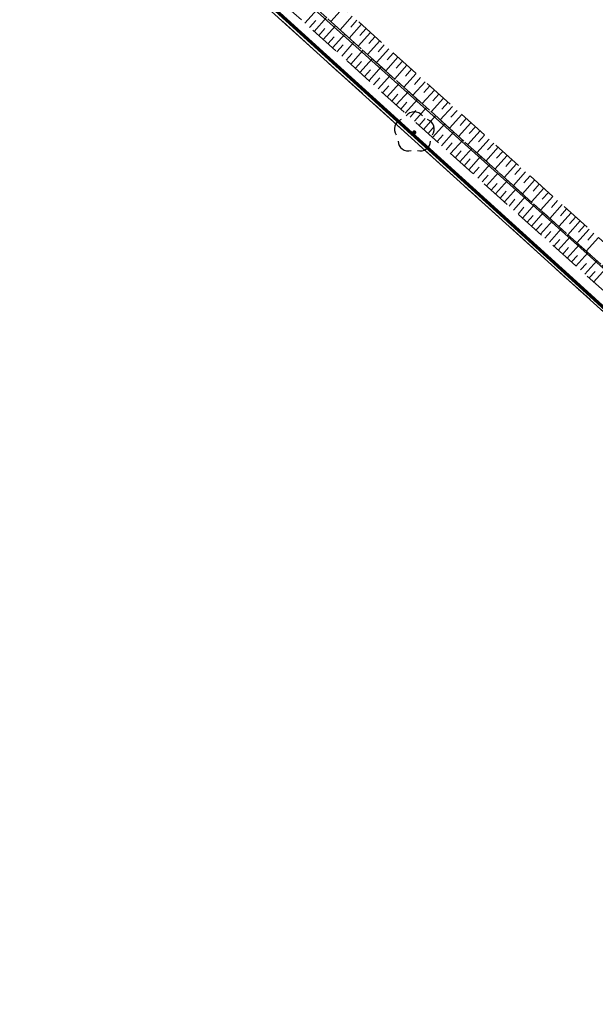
# Model space of a CAD drawing. Header units: inches. Extents: x 6497603 to 6502483, y 5925790 to 5934357.
# Tile 239 of 256: x 6500795 to 6500823, y 5927268 to 5927316. Entities that reach past the tile are written whole.
import ezdxf

# ---------------------------------------------------------------- set-up
doc = ezdxf.new("R2010")
doc.units = ezdxf.units.IN
doc.header["$MEASUREMENT"] = 0
for name, pattern in [('1.5_0.75', [2.25, 1.5, -0.75]), ('219-1000', [0, 0]), ('egkk-1000', [3, 2.25, -0.75]), ('egug-1000', [1.5, 0.75, -0.75])]:
    doc.linetypes.add(name, pattern=pattern)
for name, color, linetype in [('000 Inne (niezydentyfikowane)', 7, 'Continuous'), ('217-kontur klasyfikacyjny', 7, 'Continuous'), ('218-kontur użytku gruntowego', 7, 'Continuous'), ('219-działka ewidencyjna', 7, 'Continuous'), ('drzewo liściaste', 7, 'Continuous'), ('skarpa nieumocniona', 7, 'Continuous')]:
    doc.layers.add(name, color=color, linetype=linetype)

# ---------------------------------------------------------------- blocks, each defined once
blk = doc.blocks.new('OP021')
at = {"linetype": 'Continuous', "lineweight": 13}
h = blk.add_hatch(color=0, dxfattribs=at)
edge = h.paths.add_edge_path()
edge.add_arc((0, 0), 0.1, 0, 360)
at = {"color": 0, "linetype": 'Continuous', "lineweight": -3}
for centre, start, end in [((0, 0.5), 38.316, 141.684), ((-0.476, 0.154), 110.388, 213.756), ((0.476, 0.154), 326.244, 69.612), ((-0.294, -0.404), 182.272, 285.64), ((0.294, -0.404), 254.36, 357.728), ((0.294, -0.404), 254.36, 357.728)]:
    blk.add_arc(centre, 0.5, start, end, dxfattribs=at)

msp = doc.modelspace()

# ---------------------------------------------------------------- linework, layer by layer
at = {"color": 6, "lineweight": 70}
msp.add_lwpolyline([(6500494.826, 5927598.211), (6500560.74, 5927539.05), (6500612.603, 5927492.811), (6500630.68, 5927476.72), (6500667.62, 5927440.55), (6500677.534, 5927432.625), (6500706.59, 5927409.4), (6500721.72, 5927394.9), (6500753.28, 5927365.845), (6500790.226, 5927332.542), (6500822.361, 5927303.419), (6500863.27, 5927266.18), (6500897.263, 5927237.25), (6500912.951, 5927223.905), (6500930.854, 5927202.204), (6500937.14, 5927194.57), (6500953.68, 5927174.48)], dxfattribs=at)
at = {"layer": '000 Inne (niezydentyfikowane)', "color": 7, "linetype": 'Continuous', "lineweight": 18, "flags": 128}
for points in [[(6500809.29, 5927315.91), (6500809.9, 5927316.59)], [(6500811.16, 5927316.66), (6500810.56, 5927315.99)], [(6500809.52, 5927315.71), (6500809.82, 5927316.05)], [(6500809.74, 5927315.51), (6500810.35, 5927316.19)], [(6500811.61, 5927316.26), (6500811.01, 5927315.59)], [(6500812.06, 5927315.86), (6500811.45, 5927315.19)], [(6500811.83, 5927316.06), (6500811.53, 5927315.72)], [(6500809.97, 5927315.31), (6500810.27, 5927315.65)], [(6500810.19, 5927315.11), (6500810.79, 5927315.78)], [(6500810.64, 5927314.71), (6500811.24, 5927315.38)], [(6500812.5, 5927315.46), (6500811.9, 5927314.79)], [(6500812.28, 5927315.66), (6500811.98, 5927315.32)], [(6500810.42, 5927314.91), (6500810.72, 5927315.25)], [(6500810.86, 5927314.51), (6500811.16, 5927314.85)], [(6500811.09, 5927314.31), (6500811.69, 5927314.98)], [(6500812.95, 5927315.06), (6500812.35, 5927314.39)], [(6500812.72, 5927315.26), (6500812.42, 5927314.92)], [(6500813.17, 5927314.86), (6500812.87, 5927314.52)], [(6500811.31, 5927314.11), (6500811.61, 5927314.44)], [(6500811.53, 5927313.91), (6500812.13, 5927314.58)], [(6500813.39, 5927314.66), (6500812.79, 5927313.99)], [(6500813.62, 5927314.46), (6500813.31, 5927314.12)], [(6500811.76, 5927313.71), (6500812.06, 5927314.04)], [(6500811.98, 5927313.51), (6500812.58, 5927314.18)], [(6500813.84, 5927314.26), (6500813.24, 5927313.59)], [(6500814.28, 5927313.86), (6500813.68, 5927313.19)], [(6500814.06, 5927314.06), (6500813.76, 5927313.72)], [(6500812.2, 5927313.31), (6500812.5, 5927313.64)], [(6500812.43, 5927313.11), (6500813.02, 5927313.78)], [(6500812.87, 5927312.71), (6500813.47, 5927313.38)], [(6500814.73, 5927313.46), (6500814.13, 5927312.79)], [(6500814.51, 5927313.66), (6500814.21, 5927313.32)], [(6500812.65, 5927312.91), (6500812.95, 5927313.25)], [(6500813.32, 5927312.31), (6500813.91, 5927312.98)], [(6500815.17, 5927313.05), (6500814.57, 5927312.39)], [(6500814.95, 5927313.26), (6500814.65, 5927312.92)], [(6500813.09, 5927312.51), (6500813.39, 5927312.85)], [(6500813.54, 5927312.11), (6500813.84, 5927312.45)], [(6500813.76, 5927311.92), (6500814.36, 5927312.58)], [(6500815.62, 5927312.65), (6500815.02, 5927311.99)], [(6500815.4, 5927312.85), (6500815.1, 5927312.52)], [(6500815.84, 5927312.45), (6500815.54, 5927312.12)], [(6500813.98, 5927311.72), (6500814.28, 5927312.05)], [(6500814.2, 5927311.52), (6500814.8, 5927312.18)], [(6500816.07, 5927312.25), (6500815.47, 5927311.59)], [(6500816.29, 5927312.05), (6500815.99, 5927311.72)], [(6500814.43, 5927311.32), (6500814.72, 5927311.65)], [(6500814.65, 5927311.12), (6500815.24, 5927311.79)], [(6500816.51, 5927311.85), (6500815.91, 5927311.19)], [(6500816.73, 5927311.65), (6500816.43, 5927311.32)], [(6500814.87, 5927310.92), (6500815.17, 5927311.25)], [(6500815.09, 5927310.72), (6500815.68, 5927311.39)], [(6500815.53, 5927310.33), (6500816.13, 5927310.99)], [(6500816.96, 5927311.45), (6500816.36, 5927310.78)], [(6500817.4, 5927311.05), (6500816.8, 5927310.38)], [(6500817.18, 5927311.25), (6500816.88, 5927310.92)], [(6500815.31, 5927310.53), (6500815.61, 5927310.86)], [(6500815.97, 5927309.93), (6500816.57, 5927310.6)], [(6500817.85, 5927310.65), (6500817.25, 5927309.98)], [(6500817.63, 5927310.85), (6500817.32, 5927310.52)], [(6500815.75, 5927310.13), (6500816.05, 5927310.46)], [(6500816.19, 5927309.73), (6500816.49, 5927310.07)], [(6500816.41, 5927309.54), (6500817.01, 5927310.2)], [(6500818.29, 5927310.25), (6500817.69, 5927309.58)], [(6500818.07, 5927310.45), (6500817.77, 5927310.12)], [(6500818.52, 5927310.05), (6500818.22, 5927309.72)], [(6500816.64, 5927309.34), (6500816.93, 5927309.67)], [(6500816.86, 5927309.14), (6500817.45, 5927309.8)], [(6500818.74, 5927309.85), (6500818.14, 5927309.18)], [(6500818.96, 5927309.65), (6500818.66, 5927309.32)], [(6500817.08, 5927308.95), (6500817.37, 5927309.28)], [(6500817.3, 5927308.75), (6500817.89, 5927309.41)], [(6500819.18, 5927309.45), (6500818.58, 5927308.78)], [(6500819.63, 5927309.05), (6500819.03, 5927308.38)], [(6500819.41, 5927309.25), (6500819.11, 5927308.92)], [(6500817.52, 5927308.55), (6500817.81, 5927308.88)], [(6500817.74, 5927308.35), (6500818.33, 5927309.01)], [(6500818.17, 5927307.96), (6500818.76, 5927308.62)], [(6500820.08, 5927308.65), (6500819.48, 5927307.98)], [(6500819.85, 5927308.85), (6500819.55, 5927308.52)], [(6500817.96, 5927308.16), (6500818.25, 5927308.49)], [(6500818.39, 5927307.76), (6500818.69, 5927308.09)], [(6500818.61, 5927307.57), (6500819.2, 5927308.23)], [(6500820.52, 5927308.25), (6500819.92, 5927307.58)], [(6500820.3, 5927308.45), (6500820, 5927308.12)], [(6500818.83, 5927307.37), (6500819.13, 5927307.7)], [(6500819.05, 5927307.18), (6500819.64, 5927307.83)], [(6500820.97, 5927307.85), (6500820.37, 5927307.18)], [(6500820.74, 5927308.05), (6500820.44, 5927307.71)], [(6500821.19, 5927307.65), (6500820.89, 5927307.31)], [(6500819.27, 5927306.98), (6500819.56, 5927307.31)], [(6500819.49, 5927306.78), (6500820.08, 5927307.44)], [(6500821.41, 5927307.45), (6500820.81, 5927306.78)], [(6500821.64, 5927307.25), (6500821.34, 5927306.91)], [(6500819.71, 5927306.59), (6500820, 5927306.92)], [(6500819.93, 5927306.39), (6500820.51, 5927307.05)], [(6500820.36, 5927306), (6500820.95, 5927306.66)], [(6500821.86, 5927307.05), (6500821.26, 5927306.38)], [(6500822.3, 5927306.65), (6500821.7, 5927305.98)], [(6500822.08, 5927306.85), (6500821.78, 5927306.51)], [(6500820.15, 5927306.2), (6500820.44, 5927306.52)], [(6500820.8, 5927305.61), (6500821.39, 5927306.26)], [(6500822.75, 5927306.25), (6500822.15, 5927305.58)], [(6500822.53, 5927306.45), (6500822.23, 5927306.11)], [(6500820.58, 5927305.8), (6500820.88, 5927306.13)], [(6500821.02, 5927305.41), (6500821.31, 5927305.74)], [(6500821.24, 5927305.22), (6500821.82, 5927305.87)], [(6500823.19, 5927305.85), (6500822.59, 5927305.18)], [(6500822.97, 5927306.05), (6500822.67, 5927305.71)], [(6500821.45, 5927305.02), (6500821.75, 5927305.35)], [(6500821.67, 5927304.83), (6500822.26, 5927305.48)], [(6500823.64, 5927305.45), (6500823.04, 5927304.78)], [(6500823.42, 5927305.65), (6500823.12, 5927305.31)], [(6500821.89, 5927304.63), (6500822.18, 5927304.96)], [(6500822.11, 5927304.44), (6500822.69, 5927305.09)], [(6500822.32, 5927304.25), (6500822.62, 5927304.57)], [(6500822.54, 5927304.05), (6500823.12, 5927304.7)], [(6500822.97, 5927303.66), (6500823.56, 5927304.31)], [(6500822.76, 5927303.86), (6500823.05, 5927304.18)], [(6500823.19, 5927303.47), (6500823.48, 5927303.79)], [(6500823.41, 5927303.27), (6500823.99, 5927303.92)]]:
    msp.add_lwpolyline(points, dxfattribs=at)
at = {"layer": '217-kontur klasyfikacyjny', "color": 3, "linetype": 'egkk-1000', "lineweight": 18, "flags": 128}
msp.add_lwpolyline([(6500863.27, 5927266.18), (6500788.98, 5927333.39)], dxfattribs=at)
at = {"layer": '218-kontur użytku gruntowego', "color": 3, "linetype": 'egug-1000', "lineweight": 18, "flags": 128}
msp.add_lwpolyline([(6500863.27, 5927266.18), (6500788.98, 5927333.39)], dxfattribs=at)
at = {"layer": '219-działka ewidencyjna', "color": 3, "linetype": '219-1000', "lineweight": 18, "flags": 128}
for points in [[(6500864.53, 5927267.51), (6500789.96, 5927334.34)], [(6500863.27, 5927266.18), (6500788.98, 5927333.39)]]:
    msp.add_lwpolyline(points, dxfattribs=at)
at = {"layer": 'skarpa nieumocniona', "color": 7, "linetype": '1.5_0.75', "lineweight": 18, "flags": 128}
for points in [[(6500856.66, 5927275.77), (6500856.05, 5927275.11), (6500722.23, 5927395.38), (6500722.84, 5927396.04)], [(6500856.66, 5927275.77), (6500856.05, 5927275.11), (6500722.23, 5927395.38), (6500722.84, 5927396.04)], [(6500722.23, 5927395.38), (6500856.05, 5927275.11), (6500855.51, 5927274.52), (6500721.48, 5927394.57)], [(6500722.23, 5927395.38), (6500856.05, 5927275.11), (6500855.51, 5927274.52), (6500721.48, 5927394.57)]]:
    msp.add_lwpolyline(points, close=True, dxfattribs=at)

# ---------------------------------------------------------------- block references
at = {"layer": 'drzewo liściaste', "color": 94, "linetype": 'Continuous', "lineweight": 18}
msp.add_blockref('OP021', (6500814.64, 5927310.58), dxfattribs=at)

doc.saveas('drawing.dxf')
